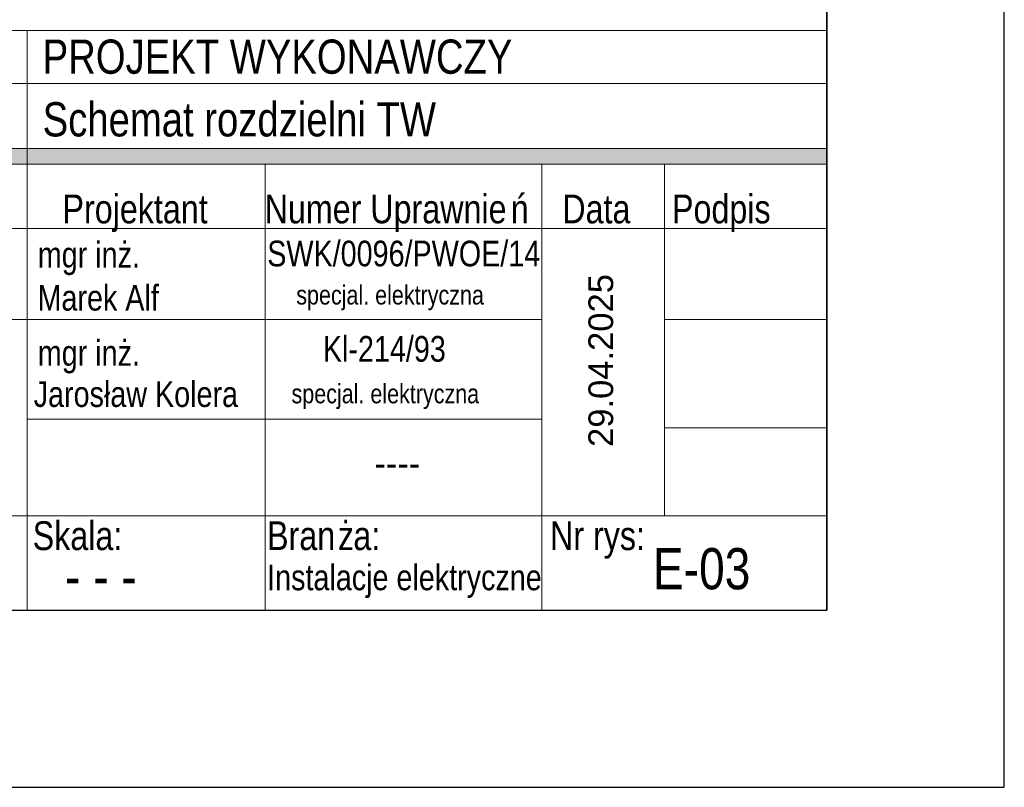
# Model space of a CAD drawing. Header units: millimetres. Extents: x 1218355 to 1284960, y -95511 to 4057.
# Tile 12 of 19: x 1280686 to 1281241, y -92900 to -92467. Entities that reach past the tile are written whole.
import ezdxf
from ezdxf.enums import TextEntityAlignment as Align

# ---------------------------------------------------------------- set-up
doc = ezdxf.new("R2010")
doc.units = ezdxf.units.MM
doc.layers.add('! IS Tabelka', color=7, linetype='Continuous')
doc.layers.add('ELEK OPIS', color=140, linetype='Continuous')
for name, color, linetype, lineweight in [('G-ANNO-TTLB', 7, 'Continuous', 9), ('G-IMPT', 8, 'Continuous', 9), ('L_tabelka czarne', 7, 'Continuous', 15), ('logo_opis', 8, 'Continuous', 0)]:
    doc.layers.add(name, color=color, linetype=linetype, lineweight=lineweight)
doc.styles.add('Arial_12', font='arial.ttf', dxfattribs={"width": 0.8, "height": 5.5})
doc.styles.add('Arial_13', font='arial.ttf', dxfattribs={"width": 0.8, "height": 8})
doc.styles.add('Arial_14', font='arial.ttf', dxfattribs={"width": 0.9, "height": 5.5})
doc.styles.add('Arial_15', font='arial.ttf', dxfattribs={"width": 0.7, "height": 1})
doc.styles.add('Arial_16', font='arial.ttf', dxfattribs={"height": 9})
doc.styles.add('Arial_20', font='arial.ttf', dxfattribs={"width": 0.8, "height": 15})
doc.styles.add('Morena_tabelka bud A0$0$morena', font='arial.ttf', dxfattribs={"width": 0.8, "height": 25})
doc.styles.add('MtXpl_Arial', font='arial.ttf', dxfattribs={"height": 0.2})

# ---------------------------------------------------------------- blocks, each defined once
blk = doc.blocks.new('erer')
at = {"layer": 'G-IMPT'}
blk.add_hatch(color=256, dxfattribs=at).paths.add_polyline_path([(-0.228, 25.899), (-0.228, 25.001), (-59.132, 25.001), (-59.132, 25.899)])
at = {"layer": 'G-ANNO-TTLB'}
for p, q in [((-59.132, 16.245), (-16.313, 16.245)), ((-16.313, -0.147), (-16.313, 5.164)), ((-9.386, 5.164), (-0.228, 5.164)), ((-0.228, -0.147), (-59.132, -0.147))]:
    blk.add_line(p, q, dxfattribs=at)
at = {"layer": 'L_tabelka czarne'}
for p, q in [((-59.132, 32.547), (-0.228, 32.547)), ((-45.329, 32.547), (-45.329, -0.147)), ((-59.132, 29.551), (-0.228, 29.551)), ((-0.228, 25.899), (-59.132, 25.899)), ((-59.132, 25.001), (-0.228, 25.001)), ((-59.132, 5.164), (-0.228, 5.164))]:
    blk.add_line(p, q, dxfattribs=at)
at = {"layer": 'L_tabelka czarne', "color": 0, "ltscale": 0.25}
for p, q in [((-31.914, 25.001), (-31.914, -0.147)), ((-16.313, 25.001), (-16.313, 5.164)), ((-9.386, 25.001), (-9.386, 5.164)), ((-59.132, 21.388), (-0.228, 21.388)), ((-59.132, 16.245), (-16.313, 16.245)), ((-9.386, 16.245), (-0.228, 16.245)), ((-9.386, 16.245), (-0.228, 16.245)), ((-45.329, 10.617), (-16.313, 10.617)), ((-9.386, 10.133), (-0.228, 10.133)), ((-59.132, 5.164), (-16.313, 5.164))]:
    blk.add_line(p, q, dxfattribs=at)
blk.add_lwpolyline([(-0.228, -0.147), (-0.228, 125.085)], dxfattribs=at)
at = {"layer": 'G-ANNO-TTLB'}
for s, height, style, width, p in [('Projektant', 1.6276, 'Arial_13', 0.8, (-43.344, 21.669)), ('Numer Uprawnie', 1.62759, 'Arial_13', 0.8, (-31.945, 21.669)), ('ń', 1.628, 'MtXpl_Arial', 0.8, (-18.064, 21.669)), ('Podpis', 1.6276, 'Arial_13', 0.8, (-8.97, 21.669)), ('Data', 1.6276, 'Arial_13', 0.8, (-15.157, 21.669)), ('specjal. elektryczna', 1.08506, 'Arial_15', 0.8, (-30.159, 17.09)), ('specjal. elektryczna', 1.08506, 'Arial_15', 0.8, (-30.426, 11.517)), ('----', 1.5501, 'Arial_14', 0.9, (-25.759, 7.372)), ('Skala:', 1.6276, 'Arial_13', 0.8, (-45.026, 3.235)), ('ż', 1.628, 'MtXpl_Arial', 0.8, (-27.813, 3.235)), ('Bran', 1.6276, 'Arial_13', 0.8, (-31.806, 3.235)), ('a:', 1.6276, 'Arial_13', 0.8, (-26.94, 3.235)), ('Nr rys:', 1.6276, 'Arial_13', 0.8, (-15.848, 3.235))]:
    blk.add_text(s, height=height, dxfattribs=dict(at, style=style, width=width)).set_placement(p)
at = {"layer": 'G-ANNO-TTLB', "style": 'Arial_16'}
blk.add_text('29.04.2025', height=1.3951, rotation=90, dxfattribs=at).set_placement((-12.288, 9.055))
at = {"layer": 'L_tabelka czarne', "color": 7, "ltscale": 0.25, "insert": (-44.461, 32.041), "char_height": 1.9309, "width": 72.87312, "attachment_point": 1, "style": 'Morena_tabelka bud A0$0$morena'}
blk.add_mtext('PROJEKT WYKONAWCZY', dxfattribs=at)
at = {"layer": 'logo_opis', "color": 7, "ltscale": 0.25, "style": 'Morena_tabelka bud A0$0$morena', "width": 0.8}
for p in [(-38.976, 20.627), (-38.976, 15.083)]:
    blk.add_text('mgr inż.', height=1.4496, dxfattribs=at).set_placement(p, align=Align.TOP_RIGHT)
for s, height, p in [('SWK/0096/PWOE/14', 1.44961, (-31.796, 19.243)), ('Kl-214/93', 1.4496, (-28.66, 13.864)), ('Instalacje elektryczne', 1.44961, (-31.802, 0.97))]:
    blk.add_text(s, height=height, dxfattribs=at).set_placement(p)
for s, height, p in [('Marek Alf', 1.4496, (-41.332, 17.471)), ('Jarosław Kolera', 1.44961, (-39.205, 12.036))]:
    blk.add_text(s, height=height, dxfattribs=at).set_placement(p, align=Align.MIDDLE_CENTER)

msp = doc.modelspace()

# ---------------------------------------------------------------- linework, layer by layer
at = {"elevation": -662.14}
msp.add_lwpolyline([(1267241.49, -92900.44), (1281241.49, -92900.44), (1281241.49, -89930.44), (1267241.49, -89930.44)], close=True, dxfattribs=at)
at = {"layer": 'ELEK OPIS', "elevation": -662.14}
msp.add_lwpolyline([(1267421.49, -92800.44), (1281141.49, -92800.44), (1281141.49, -90030.44), (1267421.49, -90030.44)], close=True, dxfattribs=at)

# ---------------------------------------------------------------- block references
at = {"layer": '! IS Tabelka', "linetype": 'Continuous', "lineweight": 25, "xscale": 10, "yscale": 10, "zscale": 10}
msp.add_blockref('erer', (1281143.78, -92798.96, -662.14), dxfattribs=at)

# ---------------------------------------------------------------- texts
at = {"layer": 'G-ANNO-TTLB', "char_height": 23.251, "attachment_point": 1}
for s, insert, width, style in [('E-03', (1281043.37, -92765.47, -662.14), 84.5028, 'Arial_20'), ('- - -', (1280711.8, -92769.75, -662.14), 62.6315, 'Arial_12')]:
    msp.add_mtext(s, dxfattribs=dict(at, insert=insert, width=width, style=style))
at = {"layer": 'L_tabelka czarne', "color": 7, "ltscale": 0.25, "insert": (1280699.16, -92513.92, -662.14), "char_height": 19.309, "width": 728.7312, "attachment_point": 1, "style": 'Morena_tabelka bud A0$0$morena'}
msp.add_mtext('Schemat rozdzielni TW', dxfattribs=at)

doc.saveas('drawing.dxf')
